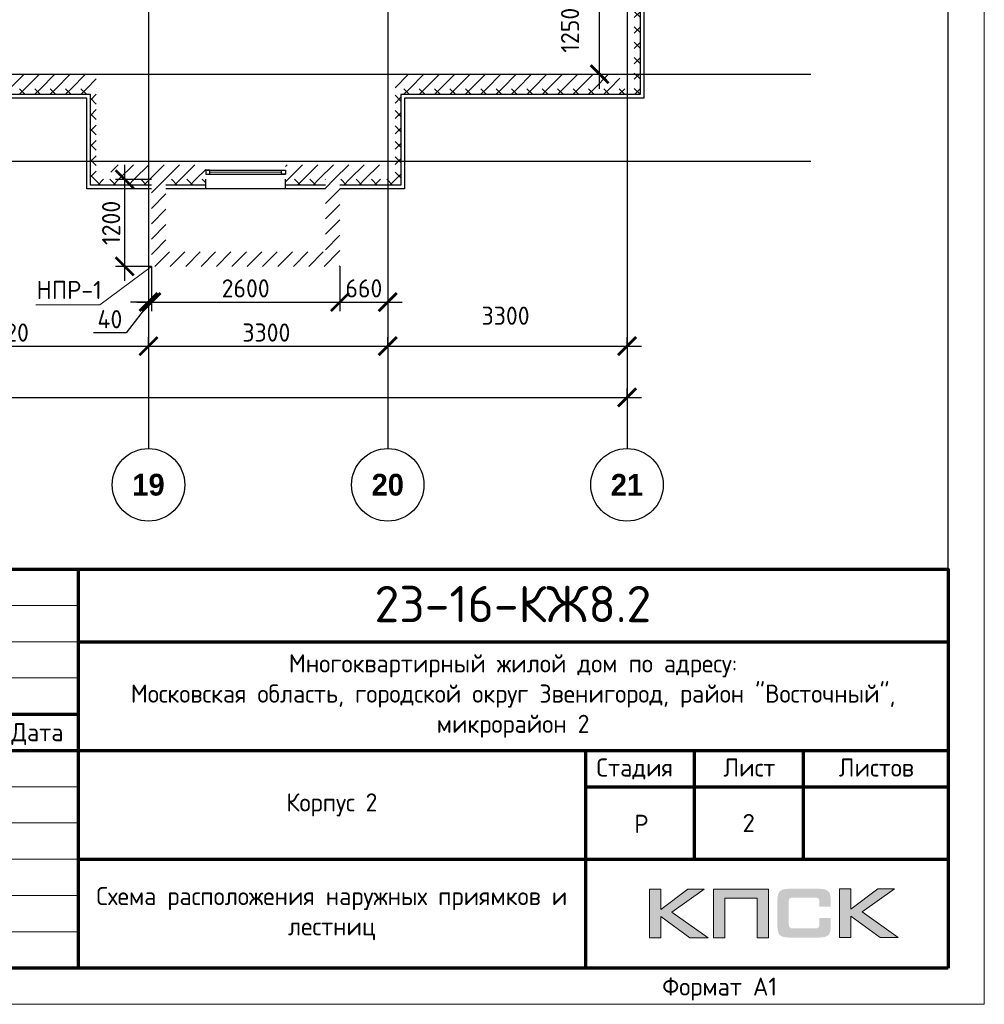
# Model space of a CAD drawing. Header units: millimetres. Extents: x 130535 to 1380046, y -52734 to 121434.
# Tile 11 of 64: x 284731 to 298036, y -52734 to -39157. Entities that reach past the tile are written whole.
import ezdxf
from ezdxf.enums import TextEntityAlignment as Align

# ---------------------------------------------------------------- set-up
doc = ezdxf.new("R2010")
doc.units = ezdxf.units.MM
doc.linetypes.add('______5', pattern=[1.1, 0.8, -0.1, 0.1, -0.1])
doc.linetypes.add('DASHDOT_axis', pattern=[24, 20, -1.5, 1, -1.5])
doc.layers.get('DEFPOINTS').update_dxf_attribs({"color": 1, "lineweight": 0})
for name, color, linetype, lineweight in [('0.15', 252, 'Continuous', 15), ('Standard', 7, 'Continuous', 25), ('АС-Таблицы', 7, 'Continuous', 20), ('Выноски', 20, 'Continuous', 20), ('Двери', 7, 'Continuous', 25), ('Колонны текст', 7, 'Continuous', 0), ('Общий01', 7, 'Continuous', 13), ('Оси', 40, '______5', 18), ('Размерная линия_ общее', 7, 'Continuous', 18), ('РАЗМЕРЫ', 1, 'Continuous', 9), ('Рамка', 7, 'Continuous', 70), ('Текст', 7, 'Continuous', 25), ('ТОНКИЕ', 7, 'Continuous', 9)]:
    doc.layers.add(name, color=color, linetype=linetype, lineweight=lineweight)
doc.layers.add('Стена_ бетон несущ.', color=7, linetype='Continuous', lineweight=70, true_color=0xb4b496)
doc.layers.add('ТОЛСТЫЕ_ОСНОВНЫЕ', color=6, linetype='Continuous')
doc.styles.add('Century Gothic', font='GOTHIC.TTF')
doc.styles.add('GOST-2.304_Type-B', font='GOST Common.ttf')
doc.styles.add('style1', font='GOST Common.ttf', dxfattribs={"height": 500})
doc.styles.add('ГОСТ', font='isocpeur.ttf')
doc.dimstyles.new('СПДС', dxfattribs={"dimscale": 100, "dimtxt": 2.5, "dimasz": 2.5, "dimexe": 1.25, "dimexo": 0, "dimtad": 1, "dimdec": 0, "dimtxsty": 'GOST-2.304_Type-B', "dimblk": 'ARCHTICK', "dimcen": 2.5, "dimdle": 2, "dimadec": 0, "dimazin": 2, "dimtfac": 0.75, "dimtdec": 0, "dimtmove": 1, "dimatfit": 3, "dimfxl": 1, "dimtolj": 1, "dimarcsym": 1})
pattern_1 = [(45, (387224.73, -49905.39), (-106.06602, 106.06602), []), (135, (387224.73, -49905.39), (-106.06602, -106.06602), [])]
pattern_2 = [(45, (387224.73, -49905.4), (-212.132, 212.132), []), (45, (387118.66, -49799.32), (-212.132, 212.132), [])]

# ---------------------------------------------------------------- blocks, each defined once
blk = doc.blocks.new('СЛОЖНЫЙ_ОБЪЕКТ_0')
at = {"layer": 'Standard', "color": 7, "linetype": 'Continuous', "lineweight": 25}
for points, start_tangent, end_tangent in [([(-5.888, 1.589), (-5.939, 1.691), (-5.972, 1.691), (-6.022, 1.617), (-6.064, 1.496), (-6.076, 1.414), (-6.076, 1.373), (-6.09, 1.219), (-6.071, 1.071), (-6.041, 1.003), (-6.009, 0.988), (-5.985, 1.012), (-5.95, 1.047), (-5.922, 1.075), (-5.915, 1.097), (-5.843, 1.207), (-5.798, 1.324), (-5.779, 1.438), (-5.77, 1.604), (-5.809, 1.746), (-5.833, 1.77), (-5.864, 1.752), (-5.885, 1.721), (-5.913, 1.566), (-5.919, 1.492), (-5.925, 1.334), (-5.906, 1.223), (-5.871, 1.161), (-5.807, 1.124), (-5.751, 1.203), (-5.713, 1.262), (-5.692, 1.316), (-5.66, 1.414), (-5.641, 1.525), (-5.625, 1.661), (-5.641, 1.808), (-5.657, 1.824), (-5.667, 1.824), (-5.695, 1.763), (-5.714, 1.672), (-5.725, 1.541), (-5.722, 1.421), (-5.665, 1.291), (-5.617, 1.276), (-5.55, 1.31), (-5.459, 1.426), (-5.4, 1.599), (-5.374, 1.864), (-5.388, 1.981), (-5.406, 1.999), (-5.432, 1.973), (-5.463, 1.934), (-5.509, 1.789), (-5.527, 1.661), (-5.508, 1.54), (-5.457, 1.473), (-5.411, 1.463), (-5.347, 1.501), (-5.271, 1.621), (-5.193, 1.738), (-5.143, 1.879), (-5.113, 2.032), (-5.113, 2.111), (-5.121, 2.138), (-5.14, 2.12), (-5.169, 2.039), (-5.206, 1.924), (-5.241, 1.787), (-5.254, 1.679), (-5.254, 1.582), (-5.237, 1.516), (-5.219, 1.498), (-5.191, 1.482), (-5.154, 1.519), (-5.086, 1.578), (-4.953, 1.776), (-4.759, 2.173), (-4.667, 2.981), (-4.667, 3.227), (-4.687, 3.262), (-4.715, 3.262), (-4.742, 3.235), (-4.777, 3.18), (-4.872, 2.956), (-4.891, 2.749), (-4.921, 2.579), (-4.956, 2.444), (-5.001, 2.097), (-5.045, 1.672), (-5.064, 1.441), (-5.075, 1.334), (-5.055, 1.102), (-5.04, 0.878), (-5.04, 0.777), (-5.052, 0.744), (-5.068, 0.75), (-5.077, 0.776), (-5.092, 0.804), (-5.084, 1.076), (-4.938, 1.346), (-4.909, 1.375), (-4.851, 1.355), (-4.78, 1.355), (-4.616, 1.413)], (-0.169301, 0.985564), (0.921845, 0.387559)), ([(-6.577, 1.472), (-6.789, 1.26), (-6.973, 1.076), (-7.024, 0.851), (-7.024, 0.746), (-6.996, 0.632), (-6.845, 0.434), (-6.702, 0.33), (-6.548, 0.258), (-6.432, 0.258), (-6.35, 0.355), (-6.314, 0.52), (-6.284, 0.767), (-6.284, 1.007), (-6.298, 1.279), (-6.31, 1.543), (-6.302, 2.038), (-6.285, 2.303), (-6.246, 2.371), (-6.174, 2.3), (-6.144, 2.003), (-6.194, 1.851)], (-0.677851, -0.735199), (-0.339746, -0.940517)), ([(-6.181, 2.142), (-6.172, 1.967), (-6.172, 1.841), (-6.18, 1.7), (-6.18, 1.412), (-6.17, 1.216), (-6.17, 1.117), (-6.148, 0.957), (-6.119, 0.827)], (0.06248, -0.998046), (0.223108, -0.974794)), ([(-6.329, 1.089), (-6.3, 1.083), (-6.267, 1.081), (-6.233, 1.097), (-6.195, 1.113), (-6.161, 1.123), (-6.143, 1.143), (-6.118, 1.168)], (0.983291, -0.18204), (0.7365, 0.676437))]:
    blk.add_spline(points, degree=3, dxfattribs=dict(at, start_tangent=start_tangent, end_tangent=end_tangent))
blk = doc.blocks.new('Роспись')
at = {"layer": 'Текст', "color": 4}
blk.add_lwpolyline([(4.18, 0.67), (6.68, 5.03), (5.62, 0.66)], dxfattribs=at)
for points in [[(7.11, 5.14), (7.17, 2.59), (9.02, 5.2), (8.57, 4.35), (6.55, -0.29), (0.19, 1.88), (9.09, 2.02)], [(11.23, 1.12), (12.72, 3.08), (13.28, 5.66), (11.96, 0.97)], [(9.09, 2.02), (9.4, 1.96), (6.15, 0.84), (8.42, 0.77), (8.9, 0.77)], [(10.85, 0.93), (11.13, 1.44), (11.23, 1.11), (10.92, 0.57), (10.85, 0.93)], [(11.23, 1.12), (11.03, 1.05), (10.98, 1.33), (11.05, 1.41)], [(8.9, 0.77), (8.97, 0.64), (9.94, 1.16)], [(9.94, 1.16), (9.82, 0.79), (10.85, 0.93)], [(11.96, 0.97), (12.16, 0.71), (12.34, 1.19), (12.03, 1.14), (11.96, 0.97)]]:
    blk.add_spline(points, degree=3, dxfattribs=at)
blk = doc.blocks.new('11')
at = {"layer": 'Выноски'}
for p, q in [((47989, 66781), (48016, 66806)), ((48016, 66806), (48038, 66823)), ((48038, 66823), (48060, 66786)), ((47885, 66608), (47944, 66700)), ((47944, 66700), (47962, 66737)), ((47962, 66737), (47989, 66781)), ((48060, 66786), (48058, 66769))]:
    blk.add_line(p, q, dxfattribs=at)
blk.add_lwpolyline([(47863, 66761), (47937, 66865), (47843, 66458), (47885, 66564), (47905, 66616), (47954, 66628), (47979, 66606), (47957, 66539), (47937, 66487), (47947, 66458), (47991, 66470), (48051, 66611), (48041, 66569), (48023, 66505), (48023, 66448), (48065, 66448), (48090, 66529), (48110, 66608), (48043, 66369), (47972, 66275), (47954, 66344), (47991, 66389), (48078, 66431), (48142, 66470), (48154, 66441), (48204, 66512), (48246, 66606), (48209, 66455), (48204, 66418), (48295, 66574), (48265, 66463), (48265, 66455), (48312, 66453), (48342, 66529), (48347, 66584), (48337, 66465), (48349, 66453), (48401, 66569), (48443, 66616), (48461, 66678), (48466, 66727), (48436, 66811), (48399, 66754), (48399, 66618), (48389, 66549), (48374, 66507), (48416, 66564), (48441, 66576), (48451, 66524), (48433, 66482), (48419, 66453), (48424, 66428), (48458, 66421)], dxfattribs=at)
blk = doc.blocks.new('A$Cd09756da')
h = blk.add_hatch(color=0)
h.paths.add_polyline_path([(-3363, 1089), (-3590, 1089), (-3962, 809), (-3962, 1089), (-4120, 1089), (-4120, 417), (-3962, 417), (-3962, 712), (-3560, 417), (-3308, 417), (-3809, 772)])
h.paths.add_polyline_path([(-3080, 963), (-2635, 963), (-2635, 417), (-2478, 417), (-2478, 1089), (-2645, 1089), (-3236, 1089), (-3236, 930), (-3236, 417), (-3080, 417)])
h.paths.add_polyline_path([(-1340, 1093), (-1498, 1093), (-1498, 420), (-1340, 420), (-1340, 716), (-938, 420), (-686, 420), (-1187, 776), (-741, 1093), (-968, 1093), (-1340, 813)])
at = {"true_color": 0x5f007f}
blk.add_hatch(color=206, dxfattribs=at).paths.add_polyline_path([(-1629, 1018), (-1631, 1026), (-1634, 1032), (-1638, 1038), (-1641, 1044), (-1644, 1049), (-1649, 1054), (-1653, 1059), (-1657, 1063), (-1662, 1066), (-1668, 1071), (-1674, 1074), (-1681, 1077), (-1688, 1079), (-1696, 1082), (-1703, 1084), (-1721, 1088), (-1741, 1091), (-1762, 1092), (-1786, 1093), (-2187, 1093), (-2210, 1092), (-2231, 1091), (-2251, 1088), (-2268, 1084), (-2276, 1082), (-2284, 1079), (-2291, 1077), (-2297, 1073), (-2303, 1071), (-2310, 1066), (-2315, 1063), (-2319, 1059), (-2323, 1054), (-2327, 1049), (-2331, 1044), (-2335, 1038), (-2337, 1032), (-2340, 1025), (-2343, 1018), (-2345, 1010), (-2348, 994), (-2351, 976), (-2353, 956), (-2353, 934), (-2353, 580), (-2353, 557), (-2351, 537), (-2348, 519), (-2345, 502), (-2343, 495), (-2340, 488), (-2337, 481), (-2335, 474), (-2331, 469), (-2327, 463), (-2323, 459), (-2319, 454), (-2315, 450), (-2309, 446), (-2303, 443), (-2297, 439), (-2291, 436), (-2283, 434), (-2276, 431), (-2268, 429), (-2251, 425), (-2231, 423), (-2209, 421), (-2187, 420), (-1786, 420), (-1762, 421), (-1741, 422), (-1721, 425), (-1704, 428), (-1696, 431), (-1688, 433), (-1681, 436), (-1674, 439), (-1668, 442), (-1662, 446), (-1657, 450), (-1653, 454), (-1649, 458), (-1644, 463), (-1641, 468), (-1638, 474), (-1634, 481), (-1631, 487), (-1629, 495), (-1626, 502), (-1623, 519), (-1620, 537), (-1619, 557), (-1618, 580), (-1618, 691), (-1775, 691), (-1775, 600), (-1775, 594), (-1776, 588), (-1777, 582), (-1779, 577), (-1781, 572), (-1783, 568), (-1786, 564), (-1789, 560), (-1792, 557), (-1797, 554), (-1801, 552), (-1806, 550), (-1811, 548), (-1817, 548), (-1824, 547), (-1830, 546), (-2153, 546), (-2159, 547), (-2164, 548), (-2168, 550), (-2172, 552), (-2176, 555), (-2180, 557), (-2183, 561), (-2186, 565), (-2189, 569), (-2191, 573), (-2193, 578), (-2194, 583), (-2196, 593), (-2197, 602), (-2197, 925), (-2197, 931), (-2196, 936), (-2195, 941), (-2193, 946), (-2192, 950), (-2190, 954), (-2187, 957), (-2185, 961), (-2181, 963), (-2178, 966), (-2173, 968), (-2169, 970), (-2164, 971), (-2160, 972), (-2154, 972), (-2149, 972), (-1830, 972), (-1824, 972), (-1817, 972), (-1812, 970), (-1807, 969), (-1802, 967), (-1797, 965), (-1793, 961), (-1790, 958), (-1786, 954), (-1783, 950), (-1781, 946), (-1779, 941), (-1777, 936), (-1776, 931), (-1775, 925), (-1775, 918), (-1775, 844), (-1618, 844), (-1618, 934), (-1619, 956), (-1620, 976), (-1623, 994), (-1627, 1010)])
at = {"color": 0, "lineweight": 0}
for points in [[(-4120, 417), (-4120, 1089), (-3962, 1089), (-3962, 809), (-3590, 1089), (-3363, 1089), (-3809, 772), (-3308, 417), (-3560, 417), (-3962, 712), (-3962, 417), (-4120, 417)], [(-3080, 417), (-3080, 963), (-2635, 963), (-2635, 417), (-2478, 417), (-2478, 1089), (-2645, 1089), (-3236, 1089), (-3236, 930), (-3236, 417), (-3080, 417)], [(-1498, 420), (-1498, 1093), (-1340, 1093), (-1340, 813), (-968, 1093), (-741, 1093), (-1187, 776), (-686, 420), (-938, 420), (-1340, 716), (-1340, 420), (-1498, 420)]]:
    blk.add_lwpolyline(points, close=True, dxfattribs=at)
at = {"lineweight": 35}
blk.add_lwpolyline([(-13508, 523), (-13547, 578), (-13600, 632), (-13677, 670), (-13759, 693), (-13818, 702), (-13912, 702), (-14016, 676), (-14099, 633), (-14147, 575), (-14180, 499), (-14196, 424), (-14178, 345), (-14125, 271), (-14070, 216), (-14013, 165), (-13943, 121), (-13865, 83), (-13793, 64), (-13740, 64), (-13666, 78), (-13601, 136), (-13593, 202), (-13604, 266), (-13651, 344), (-13699, 405), (-13737, 443), (-13779, 503), (-13800, 532), (-13813, 569), (-13820, 591), (-13820, 601), (-13802, 592), (-13787, 577), (-13771, 554), (-13766, 528), (-13766, 443), (-13775, 355), (-13799, 285), (-13814, 219), (-13841, 149)], dxfattribs=at)
at = {"layer": 'Рамка'}
for p, q in [((-17500, 3000), (-17500, 5500)), ((-16500, 0), (-16500, 5500)), ((-15500, 3000), (-15500, 5500)), ((-14500, 0), (-14500, 5500)), ((-14500, 5500), (-14500, 0)), ((-13000, 5500), (-13000, 0)), ((-13000, 0), (-13000, 5500)), ((-12000, 5500), (-12000, 0)), ((-12000, 4500), (0, 4500)), ((-18500, 3500), (-12000, 3500)), ((-18500, 3000), (0, 3000)), ((-5000, 3000), (-5000, 0)), ((-3500, 3000), (-3500, 1500)), ((-2000, 3000), (-2000, 1500)), ((-5000, 2500), (0, 2500)), ((-5000, 2500), (0, 2500)), ((-12000, 1500), (0, 1500))]:
    blk.add_line(p, q, dxfattribs=at)
at = {"layer": 'Рамка', "lineweight": 15}
for p, q in [((-18500, 5000), (-12000, 5000)), ((-18500, 4500), (-12000, 4500)), ((-18500, 4000), (-12000, 4000)), ((-18500, 2500), (-12000, 2500)), ((-18500, 2000), (-12000, 2000)), ((-18500, 1500), (-12000, 1500)), ((-18500, 1000), (-12000, 1000)), ((-18500, 500), (-12000, 500))]:
    blk.add_line(p, q, dxfattribs=at)
at = {"layer": 'Рамка'}
blk.add_lwpolyline([(0, 0), (-18500, 0), (-18500, 5500), (0, 5500)], close=True, dxfattribs=at)
at = {"color": 18, "true_color": 0x000000, "xscale": 100, "yscale": 100, "zscale": 100}
for p in [(-14508, 2045), (-14508, 1545)]:
    blk.add_blockref('Роспись', p, dxfattribs=at)
at = {"layer": '0.15', "xscale": 462, "yscale": 462, "zscale": 462, "rotation": 339.9822667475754}
blk.add_blockref('СЛОЖНЫЙ_ОБЪЕКТ_0', (-11452, -669), dxfattribs=at)
at = {"layer": 'Выноски'}
blk.add_blockref('11', (-62024, -63871), dxfattribs=at)
at = {"color": 7, "style": 'ГОСТ'}
for s, p in [('Разраб', (-18371, 2627)), ('.', (-17258, 2627))]:
    blk.add_text(s, height=250, dxfattribs=at).set_placement(p)
at = {"layer": 'РАЗМЕРЫ', "color": 7, "char_height": 250, "attachment_point": 4, "style": 'ГОСТ'}
for s, insert in [('{\\C256;Куликов}', (-16371, 2734)), ('Пров.', (-18346, 2215)), ('Углов', (-16371, 2234)), ('Гл. спец.', (-18346, 1715)), ('Углов', (-16371, 1734))]:
    blk.add_mtext_dynamic_manual_height_columns(s, width=2000, gutter_width=1250, heights=[0], dxfattribs=dict(at, insert=insert))
at = {"layer": 'РАЗМЕРЫ', "color": 7, "linetype": 'Continuous', "char_height": 250, "width": 2000, "attachment_point": 4, "style": 'GOST-2.304_Type-B'}
for s, insert in [(' Н.  контр.', (-18500, 750)), (' Михалицын', (-16500, 750)), (' ГИП', (-18500, 250)), ('Патрушев', (-16394, 255))]:
    blk.add_mtext(s, dxfattribs=dict(at, insert=insert))
at = {"layer": 'Текст', "color": 7, "style": 'ГОСТ'}
blk.add_text('23-16-КЖ8.2', height=500, dxfattribs=at).set_placement((-6003, 5019), align=Align.MIDDLE_CENTER)
at = {"layer": 'Текст', "color": 7, "style": 'GOST-2.304_Type-B'}
for s, p in [('Кол.уч.', (-17490, 3143)), ('Изм.', (-18400, 3141)), ('Лист', (-16298, 3139)), ('N док.', (-15435, 3141)), ('Подпись', (-14340, 3127)), ('Дата', (-12920, 3127)), ('Стадия', (-4850, 2640)), ('Лист', (-3100, 2640)), ('Листов', (-1508, 2640)), ('Р', (-4328, 1863))]:
    blk.add_text(s, height=250, dxfattribs=at).set_placement(p)
at = {"layer": 'Текст', "color": 7, "linetype": 'Continuous', "lineweight": 0, "char_height": 250, "attachment_point": 5, "style": 'GOST-2.304_Type-B'}
for s, insert, width in [('Многоквартирный жилой дом по адресу:\\PМосковская область, городской округ Звенигород, район "Восточный", микрорайон 2', (-6000, 3750), 12000), ('Корпус 2', (-8500, 2250), 7000)]:
    blk.add_mtext(s, dxfattribs=dict(at, insert=insert, width=width))
blk = doc.blocks.new('*T11')
at = {"layer": 'АС-Таблицы', "color": 0, "linetype": 'ByBlock', "lineweight": -2, "transparency": 16777216}
for p, q in [((0, 0), (1500, 0)), ((0, -1000), (1500, -1000))]:
    blk.add_line(p, q, dxfattribs=at)
at = {"layer": 'АС-Таблицы', "color": 0, "linetype": 'ByBlock', "lineweight": 50, "transparency": 16777216}
for p, q in [((0, 0), (0, -1000)), ((1500, 0), (1500, -1000))]:
    blk.add_line(p, q, dxfattribs=at)
at = {"layer": 'АС-Таблицы', "color": 0, "transparency": 16777216, "insert": (750, -500), "char_height": 250, "width": 1000, "attachment_point": 5, "style": 'ГОСТ'}
blk.add_mtext('2', dxfattribs=at)
blk = doc.blocks.new('*U26')
at = {"layer": 'ТОЛСТЫЕ_ОСНОВНЫЕ', "color": 6}
blk.add_lwpolyline([(20, 5), (836, 5), (836, 589), (20, 589)], close=True, dxfattribs=at)
at = {"layer": 'ТОНКИЕ'}
blk.add_lwpolyline([(0, 0), (841, 0), (841, 594), (0, 594)], close=True, dxfattribs=at)
at = {"layer": 'Текст', "style": 'style1'}
blk.add_text('Формат А1', height=2.5, dxfattribs=at).set_placement((796.57, 1.2))
blk = doc.blocks.new('_ArchTick')
at = {"color": 0, "linetype": 'ByBlock', "const_width": 0.15}
blk.add_lwpolyline([(-0.5, -0.5), (0.5, 0.5)], dxfattribs=at)
blk = doc.blocks.new('*D167')
at = {"layer": 'DEFPOINTS', "color": 0, "linetype": 'Continuous', "lineweight": 0, "transparency": 16777216}
for p in [(292730, -38659), (292730, -38659), (292730, -39909)]:
    blk.add_point(p, dxfattribs=at)
at = {"layer": 'Размерная линия_ общее', "color": 0, "linetype": 'Continuous', "lineweight": -2, "transparency": 16777216}
for p, q in [((292730, -40109), (292730, -38459)), ((292730, -38659), (292855, -38659)), ((292730, -39909), (292855, -39909))]:
    blk.add_line(p, q, dxfattribs=at)
at = {"layer": 'Размерная линия_ общее', "color": 0, "linetype": 'Continuous', "lineweight": -2, "transparency": 16777216, "xscale": 250, "yscale": 250, "zscale": 250}
for p, rotation in [((292730, -38659), 90), ((292730, -39909), 270)]:
    blk.add_blockref('_ArchTick', p, dxfattribs=dict(at, rotation=rotation))
at = {"layer": 'Размерная линия_ общее', "color": 0, "linetype": 'Continuous', "lineweight": 13, "transparency": 16777216, "insert": (292322, -39303), "char_height": 250, "width": 65.43, "attachment_point": 5, "rotation": 90, "style": 'GOST-2.304_Type-B'}
blk.add_mtext('\\A1;1250', dxfattribs=at)
blk = doc.blocks.new('NSY101')
at = {"color": 0, "linetype": 'ByBlock', "lineweight": -2}
blk.add_circle((0, 0), 0.05, dxfattribs=at)
blk = doc.blocks.new('СЛОЖНЫЙ_ОБЪЕКТ_72')
at = {"layer": 'Оси', "color": 16, "linetype": 'Continuous', "lineweight": 25, "transparency": 33554687, "xscale": 9.999999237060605, "yscale": 9.999999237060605, "zscale": 9.999999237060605}
blk.add_blockref('NSY101', (-100.725, 1.401), dxfattribs=at)
at = {"layer": 'Оси', "color": 16, "linetype": 'Continuous', "lineweight": 25, "transparency": 33554687, "insert": (-100.725, 1.401), "char_height": 0.3, "width": 0.62, "attachment_point": 5, "style": 'Century Gothic'}
blk.add_mtext('\\A1;{\\fCentury Gothic|i0|b1;\\H0.300000;\\W1.000000;\\C16;19}\\P', dxfattribs=at)
blk = doc.blocks.new('СЛОЖНЫЙ_ОБЪЕКТ_73')
at = {"layer": 'Оси', "color": 16, "linetype": 'Continuous', "lineweight": 25, "transparency": 33554687, "xscale": 9.999999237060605, "yscale": 9.999999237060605, "zscale": 9.999999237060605}
blk.add_blockref('NSY101', (-97.425, 1.401), dxfattribs=at)
at = {"layer": 'Оси', "color": 16, "linetype": 'Continuous', "lineweight": 25, "transparency": 33554687, "insert": (-97.425, 1.401), "char_height": 0.3, "width": 0.62, "attachment_point": 5, "style": 'Century Gothic'}
blk.add_mtext('\\A1;{\\fCentury Gothic|i0|b1;\\H0.300000;\\W1.000000;\\C16;20}\\P', dxfattribs=at)
blk = doc.blocks.new('СЛОЖНЫЙ_ОБЪЕКТ_74')
at = {"layer": 'Оси', "color": 16, "linetype": 'Continuous', "lineweight": 25, "transparency": 33554687, "xscale": 9.999999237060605, "yscale": 9.999999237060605, "zscale": 9.999999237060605}
blk.add_blockref('NSY101', (-94.125, 1.401), dxfattribs=at)
at = {"layer": 'Оси', "color": 16, "linetype": 'Continuous', "lineweight": 25, "transparency": 33554687, "insert": (-94.125, 1.401), "char_height": 0.3, "width": 0.62, "attachment_point": 5, "style": 'Century Gothic'}
blk.add_mtext('\\A1;{\\fCentury Gothic|i0|b1;\\H0.300000;\\W1.000000;\\C16;21}\\P', dxfattribs=at)
blk = doc.blocks.new('*D183')
at = {"layer": 'DEFPOINTS', "color": 0, "linetype": 'Continuous', "lineweight": 0, "transparency": 16777216}
for p in [(272068, -44366), (293108, -44366), (293108, -44366)]:
    blk.add_point(p, dxfattribs=at)
at = {"layer": 'РАЗМЕРЫ', "color": 0, "linetype": 'Continuous', "lineweight": -2, "transparency": 16777216}
for p, q in [((272068, -44366), (272068, -44241)), ((293108, -44366), (293108, -44241)), ((271868, -44366), (293308, -44366))]:
    blk.add_line(p, q, dxfattribs=at)
at = {"layer": 'РАЗМЕРЫ', "color": 0, "linetype": 'Continuous', "lineweight": -2, "transparency": 16777216, "xscale": 250, "yscale": 250, "zscale": 250, "rotation": 180}
blk.add_blockref('_ArchTick', (272068, -44366), dxfattribs=at)
at = {"layer": 'РАЗМЕРЫ', "color": 0, "linetype": 'Continuous', "lineweight": -2, "transparency": 16777216, "xscale": 250, "yscale": 250, "zscale": 250}
blk.add_blockref('_ArchTick', (293108, -44366), dxfattribs=at)
at = {"layer": 'РАЗМЕРЫ', "color": 0, "linetype": 'Continuous', "lineweight": 0, "transparency": 16777216, "insert": (281881, -44178), "char_height": 250, "width": 104.17, "attachment_point": 5, "style": 'GOST-2.304_Type-B'}
blk.add_mtext('\\A1;21040', dxfattribs=at)
blk = doc.blocks.new('*D158')
at = {"layer": 'DEFPOINTS', "color": 0, "linetype": 'Continuous', "lineweight": 0, "transparency": 16777216}
for p in [(282588, -43658), (286508, -43658), (286508, -43658)]:
    blk.add_point(p, dxfattribs=at)
at = {"layer": 'РАЗМЕРЫ', "color": 0, "linetype": 'Continuous', "lineweight": -2, "transparency": 16777216}
for p, q in [((282588, -43658), (282588, -43533)), ((286508, -43658), (286508, -43533)), ((282388, -43658), (286708, -43658))]:
    blk.add_line(p, q, dxfattribs=at)
at = {"layer": 'РАЗМЕРЫ', "color": 0, "linetype": 'Continuous', "lineweight": -2, "transparency": 16777216, "xscale": 250, "yscale": 250, "zscale": 250, "rotation": 180}
blk.add_blockref('_ArchTick', (282588, -43658), dxfattribs=at)
at = {"layer": 'РАЗМЕРЫ', "color": 0, "linetype": 'Continuous', "lineweight": -2, "transparency": 16777216, "xscale": 250, "yscale": 250, "zscale": 250}
blk.add_blockref('_ArchTick', (286508, -43658), dxfattribs=at)
at = {"layer": 'РАЗМЕРЫ', "color": 0, "linetype": 'Continuous', "lineweight": 0, "transparency": 16777216, "insert": (284523, -43471), "char_height": 250, "width": 83.33, "attachment_point": 5, "style": 'GOST-2.304_Type-B'}
blk.add_mtext('\\A1;3920', dxfattribs=at)
blk = doc.blocks.new('*D159')
at = {"layer": 'DEFPOINTS', "color": 0, "linetype": 'Continuous', "lineweight": 0, "transparency": 16777216}
for p in [(286508, -43658), (289808, -43658), (289808, -43658)]:
    blk.add_point(p, dxfattribs=at)
at = {"layer": 'РАЗМЕРЫ', "color": 0, "linetype": 'Continuous', "lineweight": -2, "transparency": 16777216}
for p, q in [((286508, -43658), (286508, -43533)), ((289808, -43658), (289808, -43533)), ((286308, -43658), (290008, -43658))]:
    blk.add_line(p, q, dxfattribs=at)
at = {"layer": 'РАЗМЕРЫ', "color": 0, "linetype": 'Continuous', "lineweight": -2, "transparency": 16777216, "xscale": 250, "yscale": 250, "zscale": 250, "rotation": 180}
blk.add_blockref('_ArchTick', (286508, -43658), dxfattribs=at)
at = {"layer": 'РАЗМЕРЫ', "color": 0, "linetype": 'Continuous', "lineweight": -2, "transparency": 16777216, "xscale": 250, "yscale": 250, "zscale": 250}
blk.add_blockref('_ArchTick', (289808, -43658), dxfattribs=at)
at = {"layer": 'РАЗМЕРЫ', "color": 0, "linetype": 'Continuous', "lineweight": 0, "transparency": 16777216, "insert": (288133, -43471), "char_height": 250, "width": 83.33, "attachment_point": 5, "style": 'GOST-2.304_Type-B'}
blk.add_mtext('\\A1;3300', dxfattribs=at)
blk = doc.blocks.new('*D160')
at = {"layer": 'DEFPOINTS', "color": 0, "linetype": 'Continuous', "lineweight": 0, "transparency": 16777216}
for p in [(289808, -43658), (293108, -43658), (293108, -43658)]:
    blk.add_point(p, dxfattribs=at)
at = {"layer": 'РАЗМЕРЫ', "color": 0, "linetype": 'Continuous', "lineweight": -2, "transparency": 16777216}
for p, q in [((289808, -43658), (289808, -43533)), ((293108, -43658), (293108, -43533)), ((289608, -43658), (293308, -43658))]:
    blk.add_line(p, q, dxfattribs=at)
at = {"layer": 'РАЗМЕРЫ', "color": 0, "linetype": 'Continuous', "lineweight": -2, "transparency": 16777216, "xscale": 250, "yscale": 250, "zscale": 250, "rotation": 180}
blk.add_blockref('_ArchTick', (289808, -43658), dxfattribs=at)
at = {"layer": 'РАЗМЕРЫ', "color": 0, "linetype": 'Continuous', "lineweight": -2, "transparency": 16777216, "xscale": 250, "yscale": 250, "zscale": 250}
blk.add_blockref('_ArchTick', (293108, -43658), dxfattribs=at)
at = {"layer": 'РАЗМЕРЫ', "color": 0, "linetype": 'Continuous', "lineweight": 0, "transparency": 16777216, "insert": (291433, -43239), "char_height": 250, "width": 83.33, "attachment_point": 5, "style": 'GOST-2.304_Type-B'}
blk.add_mtext('\\A1;3300', dxfattribs=at)
blk = doc.blocks.new('*D189')
at = {"layer": 'DEFPOINTS', "color": 0, "linetype": 'Continuous', "lineweight": 0, "transparency": 16777216}
for p in [(286548, -42559, -350), (289148, -42559, -350), (289148, -43050)]:
    blk.add_point(p, dxfattribs=at)
at = {"layer": 'РАЗМЕРЫ', "color": 0, "linetype": 'Continuous', "lineweight": -2, "transparency": 16777216}
for p, q in [((286548, -42559), (286548, -43175)), ((289148, -42559), (289148, -43175)), ((286348, -43050), (289348, -43050))]:
    blk.add_line(p, q, dxfattribs=at)
at = {"layer": 'РАЗМЕРЫ', "color": 0, "linetype": 'Continuous', "lineweight": -2, "transparency": 16777216, "xscale": 250, "yscale": 250, "zscale": 250, "rotation": 180}
blk.add_blockref('_ArchTick', (286548, -43050), dxfattribs=at)
at = {"layer": 'РАЗМЕРЫ', "color": 0, "linetype": 'Continuous', "lineweight": -2, "transparency": 16777216, "xscale": 250, "yscale": 250, "zscale": 250}
blk.add_blockref('_ArchTick', (289148, -43050), dxfattribs=at)
at = {"layer": 'РАЗМЕРЫ', "color": 0, "linetype": 'Continuous', "lineweight": 0, "transparency": 16777216, "insert": (287848, -42862), "char_height": 250, "attachment_point": 5, "style": 'GOST-2.304_Type-B'}
blk.add_mtext('\\A1;2600', dxfattribs=at)
blk = doc.blocks.new('*D190')
at = {"layer": 'DEFPOINTS', "color": 0, "linetype": 'Continuous', "lineweight": 0, "transparency": 16777216}
for p in [(286179, -41359), (286548, -41359, -350), (286548, -42559, -350)]:
    blk.add_point(p, dxfattribs=at)
at = {"layer": 'РАЗМЕРЫ', "color": 0, "linetype": 'Continuous', "lineweight": -2, "transparency": 16777216}
for p, q in [((286179, -42759), (286179, -41159)), ((286548, -41359), (286054, -41359)), ((286548, -42559), (286054, -42559))]:
    blk.add_line(p, q, dxfattribs=at)
at = {"layer": 'РАЗМЕРЫ', "color": 0, "linetype": 'Continuous', "lineweight": -2, "transparency": 16777216, "xscale": 250, "yscale": 250, "zscale": 250}
for p, rotation in [((286179, -41359), 90), ((286179, -42559), 270)]:
    blk.add_blockref('_ArchTick', p, dxfattribs=dict(at, rotation=rotation))
at = {"layer": 'РАЗМЕРЫ', "color": 0, "linetype": 'Continuous', "lineweight": 0, "transparency": 16777216, "insert": (285992, -41959), "char_height": 250, "attachment_point": 5, "rotation": 90, "style": 'GOST-2.304_Type-B'}
blk.add_mtext('\\A1;1200', dxfattribs=at)
blk = doc.blocks.new('*D191')
at = {"layer": 'DEFPOINTS', "color": 0, "linetype": 'Continuous', "lineweight": 0, "transparency": 16777216}
for p in [(286508, -40306), (286548, -42559), (286508, -43050)]:
    blk.add_point(p, dxfattribs=at)
at = {"layer": 'РАЗМЕРЫ', "color": 0, "linetype": 'Continuous', "lineweight": -2, "transparency": 16777216}
for p, q in [((286508, -40306), (286508, -43175)), ((286548, -42559), (286548, -43175)), ((286528, -43050), (286200, -43474)), ((286508, -43050), (286258, -43050)), ((286548, -43050), (286508, -43050)), ((286548, -43050), (286508, -43050)), ((286548, -43050), (286798, -43050)), ((286200, -43474), (285750, -43474))]:
    blk.add_line(p, q, dxfattribs=at)
at = {"layer": 'РАЗМЕРЫ', "color": 0, "linetype": 'Continuous', "lineweight": -2, "transparency": 16777216, "xscale": 250, "yscale": 250, "zscale": 250}
blk.add_blockref('_ArchTick', (286508, -43050), dxfattribs=at)
at = {"layer": 'РАЗМЕРЫ', "color": 0, "linetype": 'Continuous', "lineweight": -2, "transparency": 16777216, "xscale": 250, "yscale": 250, "zscale": 250, "rotation": 180}
blk.add_blockref('_ArchTick', (286548, -43050), dxfattribs=at)
at = {"layer": 'РАЗМЕРЫ', "color": 0, "linetype": 'Continuous', "lineweight": 0, "transparency": 16777216, "insert": (285975, -43287), "char_height": 250, "attachment_point": 5, "style": 'GOST-2.304_Type-B'}
blk.add_mtext('\\A1;40', dxfattribs=at)
blk = doc.blocks.new('*D192')
at = {"layer": 'DEFPOINTS', "color": 0, "linetype": 'Continuous', "lineweight": 0, "transparency": 16777216}
for p in [(289808, -40368), (289148, -42630), (289808, -43050)]:
    blk.add_point(p, dxfattribs=at)
at = {"layer": 'РАЗМЕРЫ', "color": 0, "linetype": 'Continuous', "lineweight": -2, "transparency": 16777216}
for p, q in [((289808, -40368), (289808, -43175)), ((289148, -42630), (289148, -43175)), ((288948, -43050), (290008, -43050))]:
    blk.add_line(p, q, dxfattribs=at)
at = {"layer": 'РАЗМЕРЫ', "color": 0, "linetype": 'Continuous', "lineweight": -2, "transparency": 16777216, "xscale": 250, "yscale": 250, "zscale": 250, "rotation": 180}
blk.add_blockref('_ArchTick', (289148, -43050), dxfattribs=at)
at = {"layer": 'РАЗМЕРЫ', "color": 0, "linetype": 'Continuous', "lineweight": -2, "transparency": 16777216, "xscale": 250, "yscale": 250, "zscale": 250}
blk.add_blockref('_ArchTick', (289808, -43050), dxfattribs=at)
at = {"layer": 'РАЗМЕРЫ', "color": 0, "linetype": 'Continuous', "lineweight": 0, "transparency": 16777216, "insert": (289478, -42862), "char_height": 250, "attachment_point": 5, "style": 'GOST-2.304_Type-B'}
blk.add_mtext('\\A1;660', dxfattribs=at)

msp = doc.modelspace()

# ---------------------------------------------------------------- hatches: boundary and pattern name
at = {"layer": 'Общий01', "linetype": 'Continuous', "lineweight": 13, "transparency": 33554687}
h = msp.add_hatch(dxfattribs=at)
h.set_pattern_fill('__________6', scale=100, style=0, pattern_type=2)
h.set_pattern_definition(pattern_1)
h.paths.add_polyline_path([(293287.8, -26928.5), (286677.8, -26928.5), (286677.8, -26678.5), (286597.8, -26678.5), (286597.8, -27008.5), (293207.8, -27008.5), (293207.8, -40108.5), (289907.8, -40108.5), (289907.8, -41358.5), (289147.8, -41358.5), (289147.8, -41438.5), (289987.8, -41438.5), (289987.8, -40188.5), (293287.8, -40188.5)], flags=0)
h = msp.add_hatch(dxfattribs=at)
h.set_pattern_fill('__________6', scale=100, style=0, pattern_type=2)
h.set_pattern_definition(pattern_1)
h.paths.add_polyline_path([(268947.8, -41438.5), (268947.8, -40188.5), (275187.8, -40188.5), (275187.8, -41438.5), (279467.8, -41438.5), (279467.8, -40188.5), (285707.8, -40188.5), (285707.8, -41438.5), (286547.8, -41438.5), (286547.8, -41358.5), (285787.8, -41358.5), (285787.8, -40108.5), (279387.8, -40108.5), (279387.8, -41358.5), (275267.8, -41358.5), (275267.8, -40108.5), (268867.8, -40108.5), (268867.8, -41358.5), (268107.8, -41358.5), (268107.8, -41438.5)], flags=0)
h = msp.add_hatch(dxfattribs=at)
h.set_pattern_fill('__________6', scale=100, style=0, pattern_type=2)
h.set_pattern_definition(pattern_1)
h.paths.add_polyline_path([(287297.8, -41438.5), (287297.8, -41358.5), (286747.8, -41358.5), (286747.8, -41438.5)], flags=0)
h = msp.add_hatch(dxfattribs=at)
h.set_pattern_fill('__________6', scale=100, style=0, pattern_type=2)
h.set_pattern_definition(pattern_1)
h.paths.add_polyline_path([(288947.8, -41438.5), (288947.8, -41358.5), (288397.8, -41358.5), (288397.8, -41438.5)], flags=0)
at = {"layer": 'Стена_ бетон несущ.', "linetype": 'Continuous', "lineweight": 35, "transparency": 33554687}
h = msp.add_hatch(dxfattribs=at)
h.set_pattern_fill('__________5', scale=100, style=0, pattern_type=2)
h.set_pattern_definition(pattern_2)
h.paths.add_polyline_path([(285787.8, -39908.5), (282687.8, -39908.5), (282687.8, -40108.5), (285787.8, -40108.5)], flags=0)
h = msp.add_hatch(dxfattribs=at)
h.set_pattern_fill('__________5', scale=100, style=0, pattern_type=2)
h.set_pattern_definition(pattern_2)
h.paths.add_polyline_path([(293007.8, -39908.5), (289907.8, -39908.5), (289907.8, -40108.5), (293007.8, -40108.5)], flags=0)
h = msp.add_hatch(dxfattribs=at)
h.set_pattern_fill('__________5', scale=100, style=0, pattern_type=2)
h.set_pattern_definition(pattern_2)
h.paths.add_polyline_path([(287297.8, -41358.5), (287297.8, -41158.5), (285987.8, -41158.5), (285987.8, -41358.5)], flags=0)
h = msp.add_hatch(dxfattribs=at)
h.set_pattern_fill('__________5', scale=100, style=0, pattern_type=2)
h.set_pattern_definition(pattern_2)
h.paths.add_polyline_path([(289707.8, -41158.5), (288397.8, -41158.5), (288397.8, -41358.5), (289707.8, -41358.5)], flags=0)
h = msp.add_hatch(dxfattribs=at)
h.set_pattern_fill('__________5', scale=100, style=0, pattern_type=2)
h.set_pattern_definition(pattern_2)
h.paths.add_polyline_path([(286547.8, -41358.5), (286547.8, -42358.5), (286747.8, -42358.5), (286747.8, -41358.5)], flags=0)
h = msp.add_hatch(dxfattribs=at)
h.set_pattern_fill('__________5', scale=100, style=0, pattern_type=2)
h.set_pattern_definition(pattern_2)
h.paths.add_polyline_path([(289147.8, -42358.5), (289147.8, -41358.5), (288947.8, -41358.5), (288947.8, -42358.5)], flags=0)
h = msp.add_hatch(dxfattribs=at)
h.set_pattern_fill('__________5', scale=100, style=0, pattern_type=2)
h.set_pattern_definition(pattern_2)
h.paths.add_polyline_path([(286547.8, -42558.5), (289147.8, -42558.5), (289147.8, -42358.5), (286547.8, -42358.5)], flags=0)

# ---------------------------------------------------------------- linework, layer by layer
at = {"color": 7, "linetype": 'DASHDOT_axis'}
for p, q in [((286507.8, -24555.5), (286507.8, -45070.9)), ((289807.8, -24555.5), (289807.8, -45070.9)), ((293107.8, -24555.5), (293107.8, -45070.9)), ((217262.6, -39908.5), (295644.3, -39908.5)), ((217262.6, -41108.5), (295644.3, -41108.5))]:
    msp.add_line(p, q, dxfattribs=at)
at = {"layer": 'Standard', "color": 7, "linetype": 'Continuous', "lineweight": 25, "transparency": 33554687}
for p, q in [((287353.8, -41230.5), (287297.8, -41230.5)), ((287297.8, -41230.5), (287297.8, -41286.5)), ((287297.8, -41230.5), (288397.8, -41230.5)), ((287353.8, -41286.5), (287353.8, -41230.5)), ((288341.8, -41286.5), (288341.8, -41230.5)), ((288341.8, -41230.5), (288397.8, -41230.5)), ((288397.8, -41230.5), (288397.8, -41286.5)), ((287297.8, -41286.5), (287353.8, -41286.5)), ((287297.8, -41286.5), (288397.8, -41286.5)), ((288397.8, -41286.5), (288341.8, -41286.5))]:
    msp.add_line(p, q, dxfattribs=at)
at = {"layer": 'Standard', "color": 7, "linetype": 'Continuous', "lineweight": 13, "transparency": 33554687}
msp.add_3dface([(288341.8, -41258.5, -1794), (288341.8, -41258.5, -606), (287353.8, -41258.5, -606), (287353.8, -41258.5, -1794)], dxfattribs=at)
at = {"layer": 'Колонны текст', "color": 7, "linetype": 'Continuous', "lineweight": 0}
msp.add_lwpolyline([(286547.8, -42558.5), (285834.9, -43088.5), (284951.4, -43088.5)], dxfattribs=at)
at = {"layer": 'Общий01', "color": 7, "linetype": 'Continuous', "lineweight": 25, "transparency": 33554687}
for p, q in [((293337.8, -26878.5), (293337.8, -40238.5)), ((293287.8, -26928.5), (293287.8, -40188.5)), ((285707.8, -40188.5), (279467.8, -40188.5)), ((285657.8, -40238.5), (279517.8, -40238.5)), ((285657.8, -41488.5), (285657.8, -40238.5)), ((285707.8, -41438.5), (285707.8, -40188.5)), ((289987.8, -40188.5), (289987.8, -41438.5)), ((293287.8, -40188.5), (289987.8, -40188.5)), ((290037.8, -40238.5), (290037.8, -41488.5)), ((293337.8, -40238.5), (290037.8, -40238.5)), ((287297.8, -41488.5), (287297.8, -41358.5)), ((288397.8, -41488.5), (288397.8, -41358.5)), ((286547.8, -41488.5), (285657.8, -41488.5)), ((286547.8, -41438.5), (285707.8, -41438.5)), ((287297.8, -41438.5), (286747.8, -41438.5)), ((288947.8, -41488.5), (286747.8, -41488.5)), ((288947.8, -41438.5), (288397.8, -41438.5)), ((289987.8, -41438.5), (289147.8, -41438.5)), ((290037.8, -41488.5), (289147.8, -41488.5))]:
    msp.add_line(p, q, dxfattribs=at)

# ---------------------------------------------------------------- block references
at = {"color": 7, "xscale": 100, "yscale": 100, "zscale": 100}
msp.add_blockref('*U26', (213936.3, -52733.6), dxfattribs=at)
at = {"color": 7, "lineweight": 50, "ltscale": 100}
msp.add_blockref('A$Cd09756da', (297536.3, -52233.6), dxfattribs=at)
msp.add_blockref('*T11', (294036.3, -49733.6))
at = {"layer": 'Оси', "color": 7, "linetype": 'Continuous', "lineweight": 25, "transparency": 33554687, "xscale": 1000, "yscale": 1000, "zscale": 1000}
for name in ['СЛОЖНЫЙ_ОБЪЕКТ_72', 'СЛОЖНЫЙ_ОБЪЕКТ_73', 'СЛОЖНЫЙ_ОБЪЕКТ_74']:
    msp.add_blockref(name, (387232.5, -46972.2), dxfattribs=at)

# ---------------------------------------------------------------- texts
at = {"color": 7, "linetype": 'Continuous', "lineweight": 30, "insert": (289036.3, -51483.6), "char_height": 250, "width": 7000, "attachment_point": 5, "style": 'GOST-2.304_Type-B'}
msp.add_mtext('Схема расположения наружных приямков и лестниц', dxfattribs=at)
at = {"layer": 'Двери', "color": 7, "linetype": 'Continuous', "lineweight": 13, "transparency": 33554687, "insert": (287999.4, -40822), "char_height": 250, "width": 796.667, "attachment_point": 5, "style": 'Century Gothic'}
msp.add_mtext('\\A1;{\\fCentury Gothic|i0|b1;\\H0.250000;\\W0.800000;\\c3254825728;ОП-1}\\P', dxfattribs=at)
at = {"layer": 'Колонны текст', "color": 7, "linetype": 'Continuous', "lineweight": 0, "insert": (284962.9, -42758.5), "char_height": 250, "attachment_point": 1, "style": 'GOST-2.304_Type-B'}
msp.add_mtext_dynamic_manual_height_columns('НПР-1', width=725.06, gutter_width=12.5, heights=[0], dxfattribs=at)

# ---------------------------------------------------------------- dimensions: what is measured, and where the dimension line sits
at = {"layer": 'Размерная линия_ общее', "color": 7, "linetype": 'Continuous', "lineweight": 13, "transparency": 33554687}
dim = msp.add_linear_dim(base=(292729.7, -38658.5), p1=(292729.7, -39908.5), p2=(292729.7, -38658.5), angle=90, dimstyle='СПДС', override={"dimtxt": 2.5, "dimgap": 0.625}, dxfattribs=at)
dim.commit()
dim.dimension.update_dxf_attribs({"geometry": '*D167', "text_midpoint": (292509.4, -39303.3), "dimtype": 160})
at = {"layer": 'РАЗМЕРЫ', "color": 7, "linetype": 'Continuous', "lineweight": 0}
for base, p1, p2, picture, middle in [((286507.8, -43049.5), (286547.8, -42558.5), (286507.8, -40305.6), '*D191', (286137.2, -43474.2)), ((286507.8, -43658.1), (282587.8, -43658.1), (286507.8, -43658.1), '*D158', (284522.6, -43658.1)), ((289807.8, -43658.1), (286507.8, -43658.1), (289807.8, -43658.1), '*D159', (288132.6, -43658.1)), ((293107.8, -44365.5), (272067.8, -44365.5), (293107.8, -44365.5), '*D183', (281880.9, -44365.5))]:
    dim = msp.add_linear_dim(base=base, p1=p1, p2=p2, dimstyle='СПДС', dxfattribs=at)
    dim.commit()
    dim.dimension.update_dxf_attribs({"geometry": picture, "text_midpoint": middle, "dimtype": 160})
for base, p1, p2, picture, middle in [((289807.8, -43049.5), (289147.8, -42629.8), (289807.8, -40367.9), '*D192', (289477.8, -42862)), ((289147.8, -43049.5), (286547.8, -42558.5, -350), (289147.8, -42558.5, -350), '*D189', (287847.8, -42862))]:
    dim = msp.add_linear_dim(base=base, p1=p1, p2=p2, dimstyle='СПДС', dxfattribs=at)
    dim.commit()
    dim.dimension.update_dxf_attribs({"geometry": picture, "text_midpoint": middle})
dim = msp.add_linear_dim(base=(286179.5, -41358.5), p1=(286547.8, -42558.5, -350), p2=(286547.8, -41358.5, -350), angle=90, dimstyle='СПДС', override={"dimtxt": 2.5, "dimgap": 0.625}, dxfattribs=at)
dim.commit()
dim.dimension.update_dxf_attribs({"geometry": '*D190', "text_midpoint": (285992, -41958.5)})
dim = msp.add_linear_dim(base=(293107.8, -43658.1), p1=(289807.8, -43658.1), p2=(293107.8, -43658.1), dimstyle='СПДС', override={"dimtxt": 2.5, "dimgap": 0.625}, dxfattribs=at)
dim.commit()
dim.dimension.update_dxf_attribs({"geometry": '*D160', "text_midpoint": (291432.6, -43426.9), "dimtype": 160})

doc.saveas('drawing.dxf')
